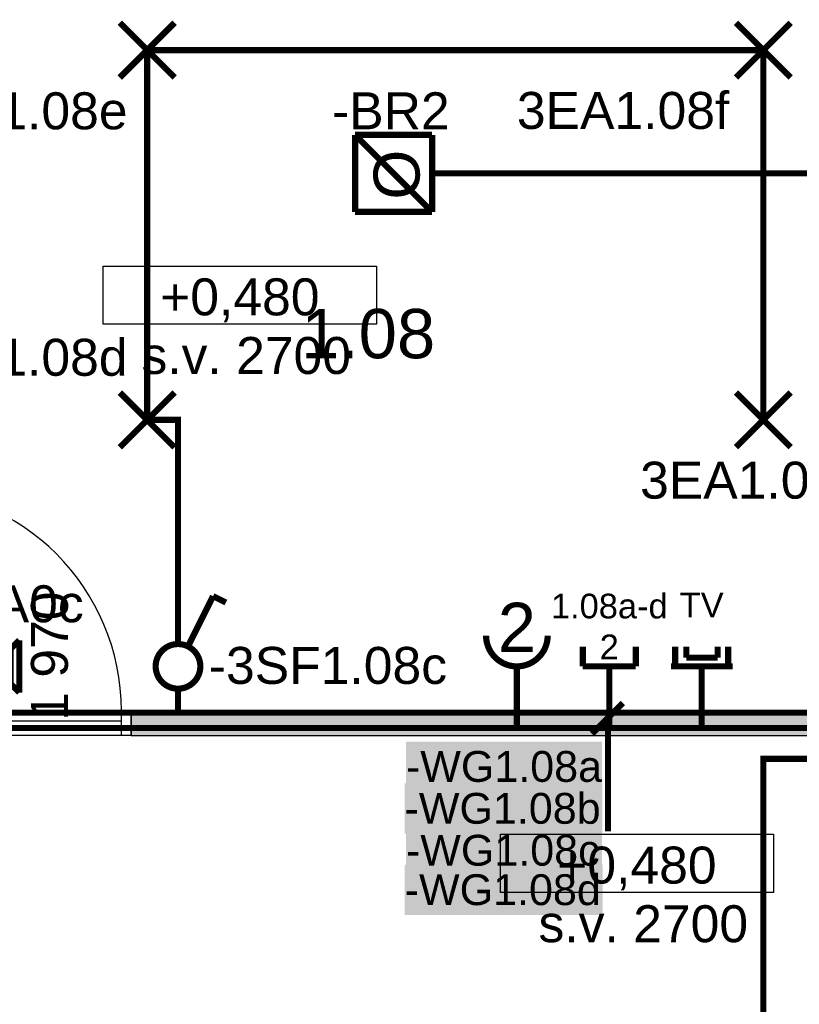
# Model space of a CAD drawing. Extents: x -12025 to 39812, y -28775 to 12.
# Tile 77 of 90: x 27483 to 30646, y -11371 to -7376. Entities that reach past the tile are written whole.
import ezdxf
from ezdxf.enums import TextEntityAlignment as Align

# ---------------------------------------------------------------- set-up
doc = ezdxf.new("R2010")
doc.units = 0
doc.header["$MEASUREMENT"] = 0
doc.linetypes.add('Antenovy vodic', pattern=[10.125, 3, -0.75, 3, -0.75, 0.125, -0.75, 0.125, -0.75, 0.125, -0.75])
doc.linetypes.add('Telekomunikacni vodic', pattern=[9.25, 3, -0.75, 3, -0.75, 0.125, -0.75, 0.125, -0.75])
for name, color, linetype in [('0 (Pozadí)', 254, 'Continuous'), ('OÚ Dukovany internet + tv + data', 192, 'Continuous'), ('OÚ Dukovany nouzové osvětlení', 36, 'Continuous'), ('OÚ Dukovany půdorys kóty 1NP', 7, 'Continuous'), ('OÚ Dukovany půdorys podklad 1NP', 7, 'Continuous'), ('OÚ Dukovany světla', 132, 'Continuous'), ('OÚ Dukovany zásuvky', 92, 'Continuous'), ('Zakladni', 7, 'Continuous')]:
    doc.layers.add(name, color=color, linetype=linetype)
doc.styles.add('Arial', font='txt')
doc.styles.add('Arial_B', font='txt')

# ---------------------------------------------------------------- blocks, each defined once
blk = doc.blocks.new('Jednopólový vypínač (9)')
at = {"color": 0, "linetype": 'Continuous', "const_width": 25}
for points in [[(142.4, 284.9), (38.8, 77.7)], [(142.4, 284.9), (194.2, 259)]]:
    blk.add_lwpolyline(points, dxfattribs=at)
for points in [[(0, 90.6, 0.414214), (-90.6, 0)], [(90.6, 0, 0.414214), (0, 90.6)], [(-90.6, 0, 0.414214), (0, -90.6)], [(0, -90.6, 0.414214), (90.6, 0)]]:
    blk.add_lwpolyline(points, format="xyb", dxfattribs=at)
at = {"color": 0, "linetype": 'Continuous', "style": 'Arial'}
blk.add_text('-3SF1.08c', height=150, dxfattribs=at).set_placement((125, -71.1))
blk = doc.blocks.new('Zásuvka (17)')
at = {"color": 0, "linetype": 'Continuous', "const_width": 25}
for points in [[(0, -125, -0.414214), (-125, 0)], [(125, 0, -0.414214), (0, -125)]]:
    blk.add_lwpolyline(points, format="xyb", dxfattribs=at)
blk.add_lwpolyline([(0, -250), (0, -125)], dxfattribs=at)
at = {"color": 0, "linetype": 'Continuous', "style": 'Arial'}
blk.add_text('2', height=200, dxfattribs=at).set_placement((0, -66.9), align=Align.CENTER)
blk = doc.blocks.new('P_zarovkove_svitidlo (14)')
at = {"color": 0, "linetype": 'Continuous', "const_width": 25}
for points in [[(111, -111), (-111, 111)], [(-111, -111), (111, 111)]]:
    blk.add_lwpolyline(points, dxfattribs=at)
at = {"color": 0, "linetype": 'Continuous', "style": 'Arial'}
blk.add_text('3EA1.08g', height=150, dxfattribs=at).set_placement((-500, -319.6))
blk = doc.blocks.new('Telekomunikační zásuvka (17)')
at = {"color": 0, "linetype": 'Continuous', "const_width": 25}
for points in [[(-107.5, 204.3), (-107.5, 125)], [(107.5, 204.3), (107.5, 125)], [(-107.5, 125), (107.5, 125)], [(0, 125), (0, 0)]]:
    blk.add_lwpolyline(points, dxfattribs=at)
at = {"color": 0, "linetype": 'Continuous', "style": 'Arial'}
for s, p in [('1.08a-d', (0, 319.7)), ('2', (0, 154.1))]:
    blk.add_text(s, height=100, dxfattribs=at).set_placement(p, align=Align.CENTER)
blk = doc.blocks.new('Telekomunikační zásuvka (19)')
at = {"color": 0, "linetype": 'Continuous', "const_width": 25}
for points in [[(-107.5, 204.3), (-107.5, 125)], [(-62.5, 204.3), (-62.5, 160)], [(65, 204.3), (65, 160)], [(107.5, 204.3), (107.5, 125)], [(65, 160), (-62.5, 160)], [(-107.5, 125), (-125, 125)], [(107.5, 125), (-107.5, 125)], [(0, 125), (0, 0)], [(125, 125), (107.5, 125)]]:
    blk.add_lwpolyline(points, dxfattribs=at)
at = {"color": 0, "linetype": 'Continuous', "style": 'Arial'}
blk.add_text('TV', height=100, dxfattribs=at).set_placement((0, 324.2), align=Align.CENTER)
blk = doc.blocks.new('Detektor kouře_ optický')
at = {"color": 0, "linetype": 'Continuous', "const_width": 25}
for points in [[(156.2, 156.2), (-156.2, 156.2)], [(-156.2, 156.2), (-156.2, -156.2)], [(156.2, -156.2), (-156.2, 156.2)], [(156.2, -156.2), (156.2, 156.2)], [(-156.2, -156.2), (156.2, -156.2)]]:
    blk.add_lwpolyline(points, dxfattribs=at)
at = {"color": 0, "linetype": 'Continuous', "style": 'Arial'}
blk.add_text('-BR2', height=150, dxfattribs=at).set_placement((-250, 178.9))
blk.add_text('O', height=186.5, rotation=90, dxfattribs=at).set_placement((105.3, -106.4))
blk = doc.blocks.new('P_zarovkove_svitidlo (27)')
at = {"color": 0, "linetype": 'Continuous', "const_width": 25}
for points in [[(111, -111), (-111, 111)], [(-111, -111), (111, 111)]]:
    blk.add_lwpolyline(points, dxfattribs=at)
at = {"color": 0, "linetype": 'Continuous', "style": 'Arial'}
blk.add_text('3EA1.08f', height=150, dxfattribs=at).set_placement((-1000, -319.6))
blk = doc.blocks.new('P_zarovkove_svitidlo (28)')
at = {"color": 0, "linetype": 'Continuous', "const_width": 25}
for points in [[(111, -111), (-111, 111)], [(-111, -111), (111, 111)]]:
    blk.add_lwpolyline(points, dxfattribs=at)
at = {"color": 0, "linetype": 'Continuous', "style": 'Arial'}
blk.add_text('3EA1.08e', height=150, dxfattribs=at).set_placement((-1000, -321.1))
blk = doc.blocks.new('P_zarovkove_svitidlo (29)')
at = {"color": 0, "linetype": 'Continuous', "const_width": 25}
for points in [[(111, -111), (-111, 111)], [(-111, -111), (111, 111)]]:
    blk.add_lwpolyline(points, dxfattribs=at)
at = {"color": 0, "linetype": 'Continuous', "style": 'Arial'}
blk.add_text('3EA1.08d', height=150, dxfattribs=at).set_placement((-1000, 178.9))
blk = doc.blocks.new('(100)')
at = {"color": 7, "linetype": 'Continuous', "const_width": 25}
for points in [[(60, 60), (-65, -65)], [(0, 0), (0, -460)]]:
    blk.add_lwpolyline(points, dxfattribs=at)
at = {"layer": '0 (Pozadí)', "linetype": 'Continuous'}
blk.add_solid([(-825.8, -266.3), (-22.7, -266.3), (-825.8, -469.8), (-22.7, -469.8)], dxfattribs=at)
at = {"color": 7, "linetype": 'Continuous', "style": 'Arial_B'}
blk.add_text('-WG1.08b', height=125, dxfattribs=at).set_placement((-825.8, -429.8))
blk = doc.blocks.new('(101)')
at = {"color": 7, "linetype": 'Continuous', "const_width": 25}
for points in [[(60, 60), (-65, -65)], [(0, 0), (0, -460)]]:
    blk.add_lwpolyline(points, dxfattribs=at)
at = {"layer": '0 (Pozadí)', "linetype": 'Continuous'}
blk.add_solid([(-820.1, -96.3), (-24.2, -96.3), (-820.1, -299.8), (-24.2, -299.8)], dxfattribs=at)
at = {"color": 7, "linetype": 'Continuous', "style": 'Arial_B'}
blk.add_text('-WG1.08a', height=125, dxfattribs=at).set_placement((-820.1, -259.8))
blk = doc.blocks.new('(102)')
at = {"color": 7, "linetype": 'Continuous', "const_width": 25}
for points in [[(60, 60), (-65, -65)], [(0, 0), (0, -460)]]:
    blk.add_lwpolyline(points, dxfattribs=at)
at = {"layer": '0 (Pozadí)', "linetype": 'Continuous'}
blk.add_solid([(-820.1, -436.3), (-24.2, -436.3), (-820.1, -639.8), (-24.2, -639.8)], dxfattribs=at)
at = {"color": 7, "linetype": 'Continuous', "style": 'Arial_B'}
blk.add_text('-WG1.08c', height=125, dxfattribs=at).set_placement((-820.1, -599.8))
blk = doc.blocks.new('(103)')
at = {"color": 7, "linetype": 'Continuous', "const_width": 25}
for points in [[(60, 60), (-65, -65)], [(0, 0), (0, -460)]]:
    blk.add_lwpolyline(points, dxfattribs=at)
at = {"layer": '0 (Pozadí)', "linetype": 'Continuous'}
blk.add_solid([(-825.1, -596.3), (-22, -596.3), (-825.1, -799.8), (-22, -799.8)], dxfattribs=at)
at = {"color": 7, "linetype": 'Continuous', "style": 'Arial_B'}
blk.add_text('-WG1.08d', height=125, dxfattribs=at).set_placement((-825.1, -759.8))
blk = doc.blocks.new('Svítidlo pro nouzové osvětlení (9)')
at = {"color": 0, "linetype": 'Continuous', "const_width": 25}
for points in [[(-106.2, -106.2), (-106.2, 106.2)], [(-106.2, -106.2), (106.2, 106.2)], [(-106.2, 106.2), (106.2, -106.2)], [(-70.8, -70.8), (-70.8, 70.8)], [(70.8, -70.8), (70.8, 70.8)], [(106.2, -106.2), (106.2, 106.2)], [(-35.4, -35.4), (-35.4, 35.4)], [(35.4, -35.4), (35.4, 35.4)], [(0, -212.5), (0, 0)]]:
    blk.add_lwpolyline(points, dxfattribs=at)
at = {"color": 0, "linetype": 'Continuous', "style": 'Arial'}
blk.add_text('3EA0c', height=150, dxfattribs=at).set_placement((-250, 178.9))

msp = doc.modelspace()

# ---------------------------------------------------------------- linework, layer by layer
at = {"layer": 'OÚ Dukovany internet + tv + data', "linetype": 'Telekomunikacni vodic', "ltscale": 100, "const_width": 25}
for points in [[(29156.2, -8000), (31500, -8000), (31500, -13375), (31250, -13375), (31250, -20375), (16500, -20375)], [(29875, -10125), (29875, -10250), (30750, -10250), (31375, -10250), (31375, -9552.8)]]:
    msp.add_lwpolyline(points, dxfattribs=at)
at = {"layer": 'OÚ Dukovany internet + tv + data', "linetype": 'Antenovy vodic', "ltscale": 100, "const_width": 25}
msp.add_lwpolyline([(30250, -10125), (30250, -10250), (30875, -10250), (31375, -10250), (31375, -9552.8)], dxfattribs=at)
at = {"layer": 'OÚ Dukovany nouzové osvětlení', "linetype": 'Continuous', "const_width": 25}
msp.add_lwpolyline([(31462.5, -11250), (31500, -11250), (31500, -10250), (27375, -10250), (27375, -10212.5)], dxfattribs=at)
at = {"layer": 'OÚ Dukovany půdorys kóty 1NP', "color": 154, "linetype": 'Continuous'}
for points in [[(27821.8, -8375.8), (28930.1, -8375.8), (28930.1, -8611.5), (27821.8, -8611.5)], [(29432.9, -10681.1), (30541.2, -10681.1), (30541.2, -10916.8), (29432.9, -10916.8)]]:
    msp.add_lwpolyline(points, close=True, dxfattribs=at)
at = {"layer": 'OÚ Dukovany půdorys podklad 1NP', "color": 8, "linetype": 'Continuous'}
for p, q in [((27935.4, -10180.5), (26955.4, -10180.5)), ((27895.4, -10180.5), (26995.4, -10180.5)), ((27895.4, -10280.5), (27895.4, -10180.5)), ((27895.4, -10180.5), (27935.4, -10180.5)), ((27895.4, -10220.5), (27895.4, -10180.5)), ((27935.4, -10180.5), (27935.4, -10280.5)), ((27935.4, -10280.5), (27935.4, -10180.5)), ((27935.4, -10280.5), (27935.4, -10180.5)), ((26995.4, -10220.5), (27895.4, -10220.5)), ((27935.4, -10280.5), (26955.4, -10280.5)), ((27935.4, -10280.5), (27895.4, -10280.5))]:
    msp.add_line(p, q, dxfattribs=at)
at = {"layer": 'OÚ Dukovany půdorys podklad 1NP', "color": 7, "linetype": 'Continuous'}
for p, q in [((27935.4, -10280.5), (27935.4, -10180.5)), ((31497.2, -10180.5), (27935.4, -10180.5)), ((27935.4, -10280.5), (31497.2, -10280.5))]:
    msp.add_line(p, q, dxfattribs=at)
at = {"layer": 'OÚ Dukovany půdorys podklad 1NP', "color": 8, "linetype": 'Continuous'}
msp.add_arc((26995.4, -10180.5), 900, 0, 90, dxfattribs=at)
at = {"layer": 'OÚ Dukovany půdorys podklad 1NP', "color": 254, "linetype": 'Continuous'}
msp.add_solid([(27935.4, -10280.5), (31497.2, -10280.5), (27935.4, -10180.5), (31497.2, -10180.5)], dxfattribs=at)
at = {"layer": 'OÚ Dukovany světla', "linetype": 'Continuous', "const_width": 25}
for points in [[(28000, -9000), (28000, -9000), (28000, -7500), (28000, -7500)], [(28000, -7500), (30500, -7500)], [(30500, -7500), (30500, -7500), (30500, -9000), (30500, -9000)], [(28000, -9000), (28125, -9000), (28125, -9909.4)], [(25965.6, -9375), (26500, -9375), (26500, -10187.5), (28125, -10187.5), (28125, -10090.6)], [(28125, -10090.6), (28125, -10187.5), (31125, -10187.5), (31125, -10284.4)], [(31034.4, -10375), (30500, -10375), (30500, -11000), (30500, -11500)]]:
    msp.add_lwpolyline(points, dxfattribs=at)
at = {"layer": 'OÚ Dukovany zásuvky', "linetype": 'Continuous', "const_width": 25}
for points in [[(27625, -13000), (26500, -12875), (26500, -10250), (27875, -10250), (29500, -10250), (29500, -10125)], [(29500, -10125), (29500, -10250), (31625, -10250), (31625, -10125)]]:
    msp.add_lwpolyline(points, dxfattribs=at)

# ---------------------------------------------------------------- block references
at = {"layer": 'OÚ Dukovany internet + tv + data', "linetype": 'Continuous'}
for name, p in [('Detektor kouře_ optický', (29000, -8000)), ('Telekomunikační zásuvka (17)', (29875, -10125)), ('Telekomunikační zásuvka (19)', (30250, -10125))]:
    msp.add_blockref(name, p, dxfattribs=at)
at = {"layer": 'OÚ Dukovany nouzové osvětlení', "linetype": 'Continuous'}
msp.add_blockref('Svítidlo pro nouzové osvětlení (9)', (27375, -10000), dxfattribs=at)
at = {"layer": 'OÚ Dukovany světla', "linetype": 'Continuous'}
for name, p in [('P_zarovkove_svitidlo (28)', (28000, -7500)), ('P_zarovkove_svitidlo (27)', (30500, -7500)), ('P_zarovkove_svitidlo (29)', (28000, -9000)), ('P_zarovkove_svitidlo (14)', (30500, -9000)), ('Jednopólový vypínač (9)', (28125, -10000))]:
    msp.add_blockref(name, p, dxfattribs=at)
at = {"layer": 'OÚ Dukovany zásuvky', "linetype": 'Continuous'}
msp.add_blockref('Zásuvka (17)', (29500, -9875), dxfattribs=at)
at = {"layer": 'Zakladni', "color": 7, "linetype": 'Continuous'}
for name in ['(100)', '(103)', '(101)', '(102)']:
    msp.add_blockref(name, (29870, -10208.7), dxfattribs=at)

# ---------------------------------------------------------------- texts
at = {"layer": 'OÚ Dukovany půdorys kóty 1NP', "color": 154, "linetype": 'Continuous', "style": 'Arial'}
for s, p in [('+0,480', (28375.9, -8575.9)), ('s.v. 2700', (28401.9, -8813.8)), ('+0,480', (29987, -10881.2)), ('s.v. 2700', (30013, -11119.1))]:
    msp.add_text(s, height=150, dxfattribs=at).set_placement(p, align=Align.CENTER)
at = {"layer": 'OÚ Dukovany půdorys kóty 1NP', "color": 7, "linetype": 'Continuous', "style": 'Arial'}
msp.add_text('1\xa0970', height=150, rotation=90, dxfattribs=at).set_placement((27678.3, -10220.6))
at = {"layer": 'Zakladni', "color": 7, "linetype": 'Continuous', "style": 'Arial'}
msp.add_text('1.08', height=200, dxfattribs=at).set_placement((28625, -8750))

doc.saveas('drawing.dxf')
